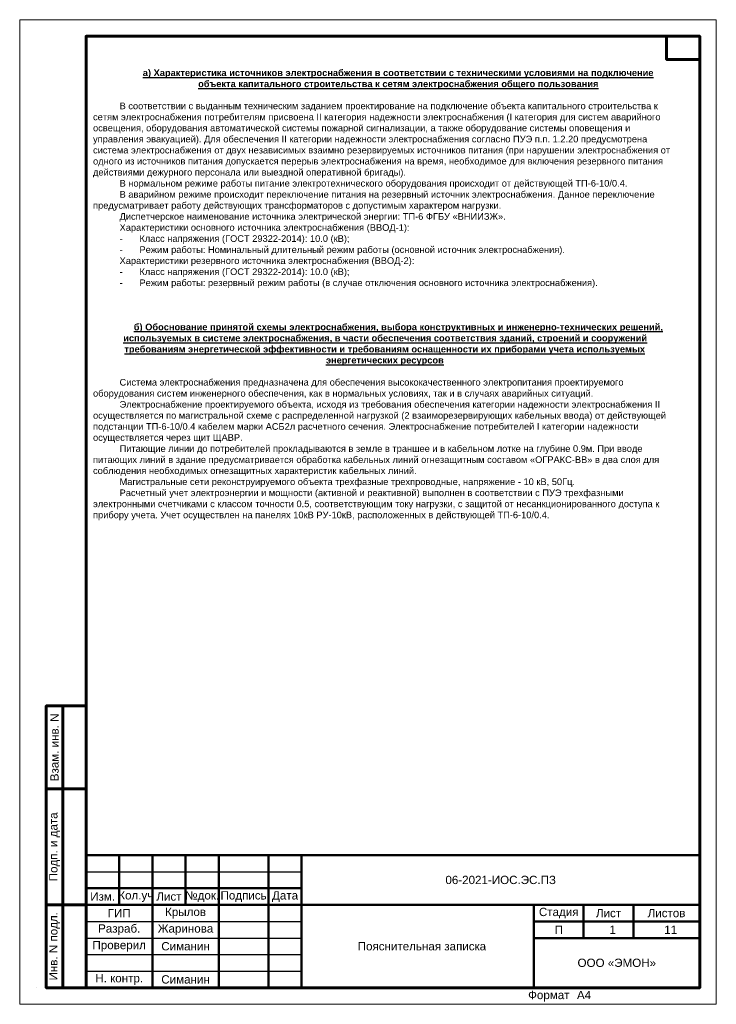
# Model space of a CAD drawing. Header units: millimetres. Extents: x 523209 to 536718, y -48289 to -47398.
# Tile 2 of 116: x 523884 to 524094, y -47992 to -47695. Entities that reach past the tile are written whole.
import ezdxf
from ezdxf.enums import TextEntityAlignment as Align

# ---------------------------------------------------------------- set-up
doc = ezdxf.new("R2010")
doc.units = ezdxf.units.MM
for name, color, linetype, lineweight in [('1-ОСНОВНАЯ-06', 2, 'Continuous', 30), ('LIN_Основная сплошная', 50, 'Continuous', 50), ('ВК-линия контур', 132, 'Continuous', 15), ('ВК-линия основная', 1, 'Continuous', 30), ('ВК-линия толстая', 30, 'Continuous', 60), ('ВК-Текст', 1, 'Continuous', 30)]:
    doc.layers.add(name, color=color, linetype=linetype, lineweight=lineweight)
doc.layers.add('Текст и рамки', color=7, linetype='Continuous')
doc.styles.get("Standard").update_dxf_attribs({"font": 'arial.ttf'})
doc.styles.add('ГОСТ', font='arial.ttf', dxfattribs={"width": 0.85})
doc.styles.add('СГЕНЕРИР_СТИЛЬ_1', font='times.ttf')

# ---------------------------------------------------------------- blocks, each defined once
blk = doc.blocks.new('*U49')
at = {"layer": 'ВК-линия контур', "color": 0}
for p, q in [((-210, 297), (0, 297)), ((-210, 0), (-210, 297)), ((0, 297), (0, 0)), ((0, 0), (-210, 0))]:
    blk.add_line(p, q, dxfattribs=at)
at = {"layer": 'ВК-линия контур', "color": 0, "lineweight": 0}
blk.add_lwpolyline([(-205, 5), (-205, 5)], close=True, dxfattribs=at).dxf.unprotected_set("ltscale", 0)
at = {"layer": 'ВК-линия основная', "color": 0}
for points in [[(-190, 287), (-190, 287)], [(-190, 90), (-190, 90)]]:
    blk.add_lwpolyline(points, dxfattribs=at)
at = {"layer": 'ВК-линия толстая', "color": 0}
for points in [[(-190, 5), (-190, 292), (-5, 292), (-5, 5)], [(-5, 292), (-15, 292), (-15, 285), (-5, 285)], [(-190, 278), (-190, 278), (-190, 278), (-190, 278)], [(-197, 65), (-202, 65), (-202, 90), (-197, 90)], [(-190, 65), (-197, 65), (-197, 90), (-190, 90)], [(-190, 90), (-190, 90), (-190, 90), (-190, 90)], [(-190, 90), (-190, 90), (-190, 90), (-190, 90)], [(-190, 90), (-190, 90), (-190, 90), (-190, 90)], [(-190, 90), (-190, 90), (-190, 90), (-190, 90)], [(-197, 30), (-202, 30), (-202, 65), (-197, 65)], [(-190, 30), (-197, 30), (-197, 65), (-190, 65)], [(-197, 5), (-202, 5), (-202, 30), (-197, 30)], [(-190, 5), (-197, 5), (-197, 30), (-190, 30)]]:
    blk.add_lwpolyline(points, close=True, dxfattribs=at)
for points in [[(-190, 287), (-190, 287)], [(-190, 287), (-190, 287)], [(-190, 287), (-190, 287)], [(-190, 287), (-190, 287)], [(-190, 90), (-190, 90)], [(-190, 90), (-190, 90)], [(-190, 90), (-190, 90)], [(-190, 90), (-190, 90)], [(-190, 90), (-190, 90)], [(-190, 90), (-190, 90)], [(-190, 90), (-190, 90)]]:
    blk.add_lwpolyline(points, dxfattribs=at)
at = {"layer": 'ВК-Текст', "color": 0}
blk.add_text('Формат ', height=2.5, dxfattribs=at).set_placement((-56.73, 1.56))
at = {"layer": 'ВК-Текст', "color": 0, "rotation": 90}
for s, insert, char_height, width, attachment_point in [('\\pi2;Справ. N', (-190, 287), 0.0000208, 0.000208, 4), ('\\pi2;Перв. примен.', (-190, 287), 0.0000208, 0.000208, 4), ('\\pi2;Согласовано', (-190, 90), 0.00000385, 0.0000385, 4), ('\\pi2.5;Инв. N дубл.', (-190, 90), 0.00000417, 0.0000417, 4), ('\\pi2.5;Подп. дата', (-190, 90), 0.00000417, 0.0000583, 4), ('Взам. инв. N', (-199.5, 77.5), 2.5, 25, 5), ('Подп. и дата', (-199.5, 47.5), 2.5, 35, 5), ('Инв. N подл.', (-199.5, 17.5), 2.5, 25, 5)]:
    blk.add_mtext(s, dxfattribs=dict(at, insert=insert, char_height=char_height, width=width, attachment_point=attachment_point))
at = {"layer": 'ВК-Текст', "color": 0}
blk.add_attdef('ЛИСТ_АЛ', text='', height=2.5, dxfattribs=at).set_placement((-10, 288.5), align=Align.MIDDLE_CENTER)
at = {"layer": 'ВК-Текст', "color": 0, "ltscale": 0.5}
blk.add_attdef('ВЕРХНИЙ_ШИФР', text='', height=0.000005, rotation=180, dxfattribs=at).set_placement((-190, 278), align=Align.MIDDLE_CENTER)
at = {"layer": 'ВК-Текст', "color": 0, "flags": 12}
blk.add_attdef('ФОРМАТ_ЛИСТА', (-42, 1.56), '', height=2.5, dxfattribs=at)

msp = doc.modelspace()

# ---------------------------------------------------------------- linework, layer by layer
for p, q in [((523903.52667, -47951.68774), (523968.52667, -47951.68774)), ((523903.52667, -47966.68774), (523968.52667, -47966.68774)), ((523903.52667, -47971.68774), (523968.52667, -47971.68774)), ((523903.52667, -47976.68774), (523968.52667, -47976.68774)), ((523903.52667, -47981.68774), (523968.52667, -47981.68774))]:
    msp.add_line(p, q)
at = {"layer": 'LIN_Основная сплошная', "color": 7}
for p, q in [((524088.52667, -47946.68774), (523903.52667, -47946.68774)), ((523913.52667, -47946.68774), (523913.52667, -47961.68774)), ((523923.52667, -47946.68774), (523923.52667, -47986.68774)), ((523933.52667, -47946.68774), (523933.52667, -47961.68774)), ((523943.52667, -47946.68774), (523943.52667, -47986.68774)), ((523958.52667, -47946.68774), (523958.52667, -47986.68774)), ((523968.52667, -47946.68774), (523968.52667, -47986.68774)), ((523903.52667, -47956.68774), (523968.52667, -47956.68774)), ((523903.52667, -47961.68774), (523968.52667, -47961.68774)), ((523968.52667, -47961.68774), (524088.52667, -47961.68774)), ((524038.52667, -47961.68774), (524038.52667, -47986.68774)), ((524053.52667, -47961.68774), (524053.52667, -47971.68774)), ((524068.52667, -47961.68774), (524068.52667, -47971.68774)), ((524038.52667, -47966.68774), (524088.52667, -47966.68774)), ((524038.52667, -47971.68774), (524088.52667, -47971.68774))]:
    msp.add_line(p, q, dxfattribs=at)

# ---------------------------------------------------------------- block references
msp.add_blockref('*U49', (524093.52667, -47991.68774)).add_auto_attribs({'ФОРМАТ_ЛИСТА': 'А4', 'ВЕРХНИЙ_ШИФР': '1984-11.Р 01.06.01 РЗ.Э1-01'})

# ---------------------------------------------------------------- texts
at = {"lineweight": 0, "char_height": 2.5, "attachment_point": 5, "style": 'СГЕНЕРИР_СТИЛЬ_1'}
for s, insert, width in [('\\pt105;{\\fArial|b0|i0|c204|p34;06-2021-ИОС.ЭС\\C7;.ПЗ}', (524028.52667, -47954.18774), 120), ('\\pl2.5;{\\fArial|b0|i0|c204|p34;1\\P}', (524061.02667, -47969.18774), 15), ('\\pl2.5;{\\fArial|b0|i0|c204|p34;1\\P}', (524061.02667, -47969.18774), 15), ('\\pl2.5;{\\fArial|b0|i0|c204|p34;11\\P}', (524078.52667, -47969.18774), 20), ('\\pl2.5;{\\fArial|b0|i0|c204|p34;Пояснительная записка\\P}', (524003.52667, -47974.18774), 70)]:
    msp.add_mtext(s, dxfattribs=dict(at, insert=insert, width=width))
at = {"layer": '1-ОСНОВНАЯ-06', "color": 0, "linetype": 'Continuous', "lineweight": -3, "insert": (523903.63537, -47699.6938), "char_height": 2, "width": 185.139799, "attachment_point": 1, "style": 'ГОСТ'}
msp.add_mtext('\\A1;\\pi92,l2;{\\W1;\\C7;\\P\\pi91.886;\\fArial|b1|i0|c204|p34;\\H1.8333x;\\L \\H0.54545x;\\P\\H1.5556x; \\H0.64286x;\\P\\pi14.998;а) Характеристика источников электроснабжения в соответствии с техническими условиями на подключение \\H1.6713x; \\H0.59832x;\\P\\pi31.688;объекта капитального строительства к сетям электроснабжения общего пользования\\H1.653x; \\H0.60495x;\\P\\pi0,l0;\\fArial|b0|i0|c204|p34;\\H1.636x;\\l \\H0.61127x;\\P\\pi8,l2;В соответствии с выданным техническим заданием проектирование на подключение объекта капитального строительства к \\H1.6452x; \\H0.60782x;\\P\\pi0;сетям электроснабжения потребителям присвоена II категория надежности электроснабжения (I категория для систем аварийного \\H1.663x; \\H0.60131x;\\Pосвещения, оборудования автоматической системы пожарной сигнализации, а также оборудование системы оповещения и \\H1.6571x; \\H0.60347x;\\Pуправления эвакуацией). Для обеспечения II категории надежности электроснабжения согласно ПУЭ п.п. 1.2.20 предусмотрена \\H1.6591x; \\H0.60275x;\\Pсистема электроснабжения от двух независимых взаимно резервируемых источников питания (при нарушении электроснабжения от \\H1.6584x; \\H0.60299x;\\Pодного из источников питания допускается перерыв электроснабжения на время, необходимое для включения резервного питания \\H1.6586x; \\H0.60291x;\\Pдействиями дежурного персонала или выездной оперативной бригады).\\H1.6586x; \\H0.60293x;\\P\\pi8;В нормальном режиме работы питание электротехнического оборудования происходит от действующей ТП-6-10/0.4. \\H1.6586x; \\H0.60293x;\\PВ аварийном режиме происходит переключение питания на резервный источник электроснабжения. Данное переключение \\H1.6586x; \\H0.60293x;\\P\\pi0;предусматривает работу действующих трансформаторов с допустимым характером нагрузки.\\H1.6586x; \\H0.60293x;\\P\\pi8;Диспетчерское наименование источника электрической энергии: ТП-6 ФГБУ «ВНИИЗЖ».\\H1.6518x; \\H0.60542x;\\PХарактеристики основного источника электроснабжения (ВВОД-1):\\H1.6549x; \\H0.60427x;\\P-^IКласс напряжения (ГОСТ 29322-2014): 10.0 (кВ);\\H1.6537x; \\H0.60472x;\\P-^IРежим работы: Номинальный длительный режим работы (основной источник электроснабжения).\\H1.6548x; \\H0.60429x;\\PХарактеристики резервного источника электроснабжения (ВВОД-2):\\H1.6598x; \\H0.60248x;\\P-^IКласс напряжения (ГОСТ 29322-2014): 10.0 (кВ);\\H1.652x; \\H0.60532x;\\P-^IРежим работы: резервный режим работы (в случае отключения основного источника электроснабжения).\\H1.6554x; \\H0.60409x;\\P\\pi0,l0;\\H1.6358x; \\H0.61134x;\\P\\H1.6214x; \\H0.61675x;\\P\\H1.6262x; \\H0.61493x;\\P\\pi12.28,l2;\\fArial|b1|i0|c204|p34;\\Lб) Обоснование принятой схемы электроснабжения, выбора конструктивных и инженерно-технических решений, \\H1.6478x; \\H0.60687x;\\P\\pi9.1144;используемых в системе электроснабжения, в части обеспечения соответствия зданий, строений и сооружений \\H1.6609x; \\H0.60209x;\\P\\pi9.4364;требованиям энергетической эффективности и требованиям оснащенности их приборами учета используемых \\H1.6565x; \\H0.60367x;\\P\\pi70.216;энергетических ресурсов\\H1.6348x; \\H0.6117x;\\P\\pi8;\\fArial|b0|i0|c204|p34;\\H1.6217x;\\l \\H0.61662x;\\PСистема электроснабжения предназначена для обеспечения высококачественного электропитания проектируемого \\H1.65x; \\H0.60607x;\\P\\pi0;оборудования систем инженерного обеспечения, как в нормальных условиях, так и в случаях аварийных ситуаций.\\H1.6614x; \\H0.60189x;\\P\\pi8;Электроснабжение проектируемого объекта, исходя из требования обеспечения категории надежности электроснабжения II \\H1.6576x; \\H0.60328x;\\P\\pi0;осуществляется по магистральной схеме с распределенной нагрузкой (2 взаиморезервирующих кабельных ввода) от действующей \\H1.6589x; \\H0.60281x;\\Pподстанции ТП-6-10/0.4 кабелем марки АСБ2л расчетного сечения. Электроснабжение потребителей I категории надежности  \\H1.6585x; \\H0.60297x;\\Pосуществляется через щит ЩАВР.\\H1.6347x; \\H0.61172x;\\P\\pi8;Питающие линии до потребителей прокладываются в земле в траншее и в кабельном лотке на глубине 0.9м. При вводе \\H1.6456x; \\H0.60767x;\\P\\pi0;питающих линий в здание предусматривается обработка кабельных линий огнезащитным составом «ОГРАКС-ВВ» в два слоя для \\H1.6629x; \\H0.60136x;\\Pсоблюдения необходимых огнезащитных характеристик кабельных линий.\\H1.6571x; \\H0.60345x;\\P\\pi8;Магистральные сети реконструируемого объекта трехфазные трехпроводные, напряжение - 10 кВ, 50Гц.\\H1.659x; \\H0.60275x;\\PРасчетный учет электроэнергии и мощности (активной и реактивной) выполнен в соответствии с ПУЭ трехфазными \\H1.6516x; \\H0.60548x;\\P\\pi0;электронными счетчиками с классом точности 0.5, соответствующим току нагрузки, с защитой от несанкционированного доступа к \\H1.6352x; \\H0.61156x;\\Pприбору учета. Учет осуществлен на панелях 10кВ РУ-10кВ, расположенных в действующей ТП-6-10/0.4.\\H1.6491x; }', dxfattribs=at)
at = {"layer": 'Текст и рамки', "color": 7, "char_height": 2.5, "attachment_point": 5}
for s, insert, width in [('Изм.', (523908.52667, -47959.18774), 10), ('Кол.уч', (523918.52667, -47959.18774), 10), ('Лист', (523928.52667, -47959.18774), 10), ('№док.', (523938.52667, -47959.18774), 10), ('Подпись', (523951.02667, -47959.18774), 15), ('Дата', (523963.52667, -47959.18774), 10), ('ГИП', (523913.52667, -47964.18774), 20), ('Крылов', (523933.52667, -47964.18774), 20), ('Стадия', (524046.02667, -47964.18774), 15), ('Лист', (524061.02667, -47964.18774), 15), ('Листов', (524078.52667, -47964.18774), 20), ('Разраб.', (523913.52667, -47969.18774), 20), ('Жаринова', (523933.52667, -47969.18774), 20), ('П', (524046.02667, -47969.18774), 15), ('Проверил', (523913.52667, -47974.18774), 20), ('Симанин', (523933.52667, -47974.18774), 20), ('ООО «ЭМОН»', (524063.52667, -47979.18774), 50), ('Н. контр.', (523913.52667, -47984.18774), 20), ('Симанин', (523933.52667, -47984.18774), 20)]:
    msp.add_mtext(s, dxfattribs=dict(at, insert=insert, width=width))

doc.saveas('drawing.dxf')
